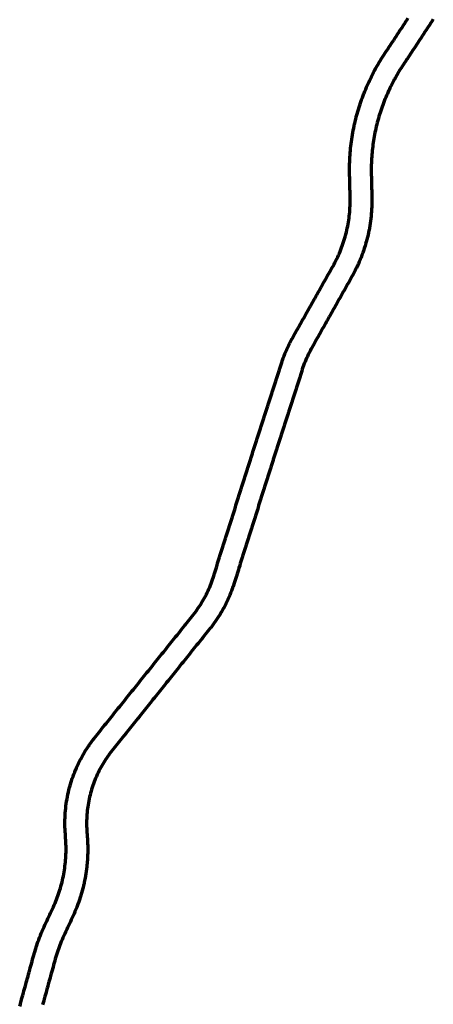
# Model space of a CAD drawing. Header units: metres. Extents: x 98902 to 136161, y 449037 to 499677.
# Tile 30 of 200: x 99668 to 100812, y 488768 to 491495. Entities that reach past the tile are written whole.
import ezdxf

# ---------------------------------------------------------------- set-up
doc = ezdxf.new("R2010")
doc.units = ezdxf.units.M
doc.layers.add('B-WE-OG-INFO_EIS VOORZORGSMAATREGEL-GV', color=7, linetype='Continuous', lineweight=70, true_color=0xfa194b)

msp = doc.modelspace()

# ---------------------------------------------------------------- linework, layer by layer
at = {"layer": 'B-WE-OG-INFO_EIS VOORZORGSMAATREGEL-GV', "flags": 128}
for points in [[(99668.4, 488762.5), (99670.1, 488768.6), (99671.8, 488774.8), (99671.8, 488774.8), (99671.8, 488774.8), (99672.1, 488776.1), (99672.1, 488776.1), (99672.1, 488776.1), (99673.7, 488781.9), (99675.3, 488787.7), (99676.9, 488793.5), (99678.5, 488799.3), (99680.1, 488805.1), (99681.7, 488810.9), (99683.3, 488816.7), (99684.9, 488822.5), (99686.5, 488828.3), (99688.1, 488834.1), (99689.7, 488839.9), (99691.3, 488845.7), (99692.9, 488851.5), (99694.5, 488857.3), (99696.1, 488863.1), (99697.7, 488868.9), (99699.3, 488874.7), (99700.9, 488880.4), (99700.9, 488880.4), (99700.9, 488880.4), (99700.9, 488880.5), (99700.9, 488880.6), (99701, 488880.8), (99701.1, 488881.1), (99702.7, 488886.9), (99704.2, 488892.7), (99705.8, 488898.5), (99707.4, 488904.3), (99707.4, 488904.3), (99709, 488910.1), (99709.1, 488910.3), (99709.1, 488910.4), (99710.7, 488916.2), (99710.8, 488916.4), (99710.9, 488916.7), (99712.6, 488922.4), (99712.7, 488922.6), (99712.7, 488922.8), (99714.5, 488928.5), (99714.6, 488928.7), (99714.7, 488929), (99716.6, 488934.7), (99716.7, 488934.9), (99716.7, 488935.1), (99718.7, 488940.7), (99718.8, 488940.9), (99718.8, 488941.1), (99720.9, 488946.8), (99721, 488947), (99721, 488947.2), (99723.1, 488952.8), (99723.3, 488953), (99723.3, 488953.2), (99725.5, 488958.8), (99725.6, 488959), (99725.7, 488959.2), (99728, 488964.8), (99728.1, 488964.9), (99728.1, 488965.1), (99730.5, 488970.7), (99730.6, 488970.9), (99730.7, 488971.1), (99733.1, 488976.6), (99733.2, 488976.7), (99733.3, 488976.9), (99735.8, 488982.4), (99735.8, 488982.4), (99735.8, 488982.4), (99738.3, 488987.8), (99738.3, 488987.8), (99740.9, 488993.3), (99740.9, 488993.3), (99743.4, 488998.8), (99743.4, 488998.8), (99743.9, 489000), (99746.5, 489005.4), (99746.5, 489005.4), (99749, 489010.9), (99751.5, 489016.3), (99754, 489021.7), (99756.5, 489027.1), (99759, 489032.6), (99761.5, 489037.9), (99763.8, 489043.1), (99766, 489048.1), (99768.1, 489053.2), (99770.2, 489058.4), (99772.2, 489063.6), (99774.1, 489068.7), (99775.9, 489074), (99777.7, 489079.3), (99779.4, 489084.5), (99781, 489089.9), (99782.5, 489095.1), (99784, 489100.6), (99785.4, 489106), (99786.8, 489111.7), (99786.8, 489111.7), (99788, 489117.3), (99789.1, 489122.8), (99790.2, 489128.3), (99791.2, 489133.8), (99792, 489139.2), (99792.9, 489144.7), (99793.6, 489150.2), (99794.2, 489155.7), (99794.8, 489161.2), (99795.3, 489166.8), (99795.7, 489172.3), (99796.1, 489177.8), (99796.3, 489183.3), (99796.5, 489188.8), (99796.6, 489194.4), (99796.6, 489199.9), (99796.5, 489205.5), (99796.4, 489211.1), (99796.1, 489216.6), (99795.8, 489222.2), (99795.4, 489227.9), (99795, 489233.8), (99794.6, 489239.8), (99794.1, 489245.8), (99794.2, 489246.1), (99794.1, 489246.5), (99793.8, 489252.5), (99793.8, 489252.6), (99793.8, 489252.8), (99793.6, 489258.7), (99793.6, 489259), (99793.5, 489259.2), (99793.4, 489265.2), (99793.5, 489265.5), (99793.4, 489265.7), (99793.4, 489271.7), (99793.4, 489272), (99793.4, 489272.2), (99793.5, 489278.2), (99793.5, 489278.5), (99793.5, 489278.7), (99793.7, 489284.7), (99793.7, 489284.9), (99793.7, 489285.2), (99794, 489291.2), (99794, 489291.5), (99794, 489291.7), (99794.4, 489297.7), (99794.5, 489297.9), (99794.4, 489298.2), (99794.9, 489304.1), (99795, 489304.4), (99795, 489304.6), (99795.5, 489310.6), (99795.6, 489310.8), (99795.6, 489311.1), (99796.3, 489317), (99796.4, 489317.3), (99796.4, 489317.6), (99797.1, 489323.5), (99797.2, 489323.7), (99797.2, 489324), (99798.1, 489329.9), (99798.2, 489330.2), (99798.2, 489330.4), (99799.2, 489336.3), (99799.3, 489336.6), (99799.3, 489336.8), (99800.4, 489342.7), (99800.5, 489342.9), (99800.5, 489343.2), (99801.7, 489349.1), (99801.8, 489349.3), (99801.8, 489349.6), (99803.1, 489355.4), (99803.2, 489355.6), (99803.2, 489355.9), (99804.6, 489361.7), (99804.7, 489362), (99804.7, 489362.2), (99806.2, 489368), (99806.3, 489368.2), (99806.3, 489368.5), (99807.9, 489374.3), (99808, 489374.5), (99808.1, 489374.8), (99809.8, 489380.5), (99809.9, 489380.8), (99809.9, 489381), (99811.7, 489386.7), (99811.8, 489386.9), (99811.8, 489387.2), (99813.7, 489392.9), (99813.9, 489393.1), (99813.9, 489393.4), (99815.9, 489399), (99816, 489399.2), (99816.1, 489399.5), (99818.1, 489405.1), (99818.3, 489405.3), (99818.3, 489405.6), (99820.5, 489411.1), (99820.6, 489411.4), (99820.7, 489411.6), (99823, 489417.1), (99823.1, 489417.4), (99823.2, 489417.6), (99825.5, 489423.1), (99825.7, 489423.3), (99825.7, 489423.6), (99828.2, 489429), (99828.3, 489429.3), (99828.4, 489429.5), (99830.9, 489434.9), (99831.1, 489435.1), (99831.2, 489435.4), (99833.8, 489440.7), (99834, 489440.9), (99834, 489441.2), (99836.8, 489446.5), (99836.9, 489446.7), (99837, 489447), (99839.8, 489452.2), (99840, 489452.5), (99840.1, 489452.7), (99843, 489457.9), (99843.2, 489458.1), (99843.2, 489458.4), (99846.3, 489463.5), (99846.4, 489463.7), (99846.5, 489464), (99849.6, 489469.1), (99849.8, 489469.3), (99849.9, 489469.5), (99853.1, 489474.6), (99853.2, 489474.8), (99853.3, 489475), (99856.6, 489480.1), (99856.8, 489480.3), (99856.9, 489480.5), (99860.2, 489485.4), (99860.3, 489485.5), (99860.3, 489485.5), (99861.1, 489486.7), (99861.2, 489486.9), (99861.4, 489487.1), (99864.8, 489492), (99865, 489492.2), (99865.1, 489492.4), (99868.7, 489497.3), (99868.9, 489497.5), (99869, 489497.7), (99872.7, 489502.5), (99872.9, 489502.7), (99873, 489502.9), (99876.7, 489507.7), (99876.8, 489507.8), (99876.9, 489507.9), (99880.7, 489512.6), (99884.4, 489517.3), (99884.4, 489517.3), (99888.2, 489522), (99888.2, 489522), (99892, 489526.7), (99895.8, 489531.5), (99899.6, 489536.2), (99903.3, 489540.9), (99907.1, 489545.6), (99907.1, 489545.6), (99910.9, 489550.3), (99910.9, 489550.3), (99914.7, 489555), (99918.4, 489559.7), (99922.2, 489564.4), (99926, 489569.1), (99929.8, 489573.9), (99929.8, 489573.9), (99933.6, 489578.6), (99933.6, 489578.6), (99937.3, 489583.3), (99941.1, 489588), (99944.9, 489592.7), (99948.7, 489597.4), (99952.4, 489602.1), (99952.4, 489602.1), (99956.2, 489606.8), (99956.2, 489606.8), (99960, 489611.6), (99963.8, 489616.3), (99967.6, 489621), (99971.3, 489625.7), (99975.1, 489630.4), (99978.9, 489635.1), (99978.9, 489635.1), (99982.7, 489639.8), (99986.4, 489644.5), (99990.2, 489649.3), (99994, 489654), (99997.8, 489658.7), (100001.6, 489663.4), (100001.6, 489663.4), (100005.3, 489668.1), (100009.1, 489672.8), (100012.9, 489677.5), (100016.7, 489682.2), (100020.4, 489686.9), (100024.2, 489691.7), (100024.2, 489691.7), (100028, 489696.4), (100031.8, 489701.1), (100035.6, 489705.8), (100039.3, 489710.5), (100043.1, 489715.2), (100046.9, 489719.9), (100050.7, 489724.6), (100054.4, 489729.4), (100058.2, 489734.1), (100062, 489738.8), (100065.8, 489743.5), (100069.6, 489748.2), (100069.6, 489748.2), (100073.3, 489752.9), (100077.1, 489757.6), (100080.9, 489762.3), (100084.7, 489767.1), (100088.4, 489771.8), (100088.4, 489771.8), (100092.2, 489776.5), (100092.2, 489776.5), (100096, 489781.2), (100099.8, 489785.9), (100103.6, 489790.6), (100107.3, 489795.3), (100111.1, 489800), (100111.1, 489800), (100114.9, 489804.7), (100114.9, 489804.7), (100118.7, 489809.5), (100122.4, 489814.2), (100126.2, 489818.9), (100126.2, 489818.9), (100127.1, 489819.9), (100127.1, 489819.9), (100127.1, 489819.9), (100130.8, 489824.6), (100134.6, 489829.3), (100134.6, 489829.3), (100138.4, 489834), (100142.1, 489838.7), (100145.9, 489843.4), (100145.9, 489843.4), (100149.5, 489847.9), (100152.9, 489852.3), (100156.2, 489856.7), (100159.4, 489861.2), (100162.5, 489865.7), (100165.6, 489870.2), (100168.6, 489874.8), (100171.5, 489879.5), (100174.3, 489884.2), (100177, 489889), (100179.7, 489893.8), (100182.3, 489898.7), (100184.8, 489903.6), (100187.2, 489908.5), (100189.5, 489913.5), (100191.8, 489918.5), (100193.9, 489923.6), (100196, 489928.7), (100197.9, 489933.8), (100199.8, 489938.9), (100201.6, 489944.2), (100203.4, 489949.5), (100205.2, 489955.1), (100205.2, 489955.1), (100207, 489960.8), (100208.8, 489966.6), (100210.6, 489972.3), (100212.4, 489978), (100214.2, 489983.8), (100216, 489989.5), (100217.8, 489995.2), (100219.6, 490001), (100219.6, 490001), (100221.4, 490006.7), (100223.3, 490012.4), (100225.1, 490018.2), (100225.1, 490018.2), (100226.9, 490023.9), (100228.7, 490029.6), (100230.5, 490035.4), (100230.5, 490035.4), (100232.3, 490041.1), (100234.1, 490046.9), (100235.9, 490052.6), (100235.9, 490052.6), (100237.7, 490058.3), (100239.6, 490064.1), (100241.4, 490069.8), (100241.4, 490069.8), (100243.2, 490075.5), (100245, 490081.3), (100245, 490081.3), (100246.8, 490087), (100246.8, 490087), (100248.6, 490092.7), (100250.4, 490098.5), (100252.2, 490104.2), (100254, 490109.9), (100254, 490109.9), (100255.9, 490115.7), (100257.7, 490121.4), (100259.5, 490127.1), (100259.5, 490127.2), (100261.3, 490132.9), (100261.3, 490132.9), (100263.1, 490138.6), (100264.9, 490144.4), (100264.9, 490144.4), (100266.7, 490150.1), (100266.7, 490150.1), (100268.5, 490155.8), (100270.3, 490161.6), (100272.2, 490167.3), (100272.2, 490167.3), (100274, 490173), (100275.8, 490178.8), (100277.6, 490184.5), (100277.6, 490184.5), (100279.4, 490190.2), (100279.4, 490190.2), (100281.2, 490196), (100283, 490201.7), (100284.8, 490207.4), (100284.8, 490207.5), (100286.6, 490213.2), (100288.5, 490218.9), (100290.3, 490224.7), (100290.3, 490224.7), (100292.1, 490230.4), (100292.1, 490230.4), (100292.1, 490230.5), (100293.9, 490236.2), (100293.9, 490236.2), (100293.9, 490236.3), (100295.8, 490242), (100297.6, 490247.7), (100297.6, 490247.7), (100299.5, 490253.4), (100299.5, 490253.4), (100301.3, 490259.2), (100303.1, 490264.9), (100303.1, 490264.9), (100305, 490270.6), (100306.8, 490276.3), (100306.8, 490276.3), (100308.6, 490282.1), (100308.6, 490282.1), (100310.5, 490287.8), (100312.3, 490293.5), (100312.3, 490293.5), (100312.7, 490294.8), (100312.7, 490294.8), (100314.5, 490300.5), (100316.4, 490306.2), (100316.4, 490306.2), (100318.2, 490311.9), (100320, 490317.6), (100321.9, 490323.3), (100323.7, 490329), (100325.5, 490334.7), (100325.5, 490334.7), (100327.3, 490340.4), (100329.2, 490346.1), (100331, 490351.8), (100331, 490351.8), (100332.8, 490357.5), (100334.6, 490363.2), (100334.6, 490363.2), (100336.5, 490368.9), (100338.3, 490374.6), (100340.1, 490380.3), (100340.1, 490380.3), (100342, 490386), (100343.8, 490391.7), (100345.6, 490397.4), (100347.4, 490403.1), (100349.3, 490408.8), (100349.3, 490408.8), (100351.1, 490414.5), (100352.9, 490420.2), (100352.9, 490420.2), (100354.7, 490425.9), (100356.6, 490431.6), (100358.4, 490437.3), (100360.2, 490443), (100360.2, 490443), (100362.1, 490448.7), (100363.9, 490454.4), (100365.7, 490460.1), (100365.7, 490460.1), (100367.5, 490465.8), (100369.4, 490471.5), (100371.2, 490477.2), (100371.2, 490477.2), (100373, 490482.9), (100374.8, 490488.6), (100374.8, 490488.6), (100376.7, 490494.3), (100378.5, 490500), (100380.3, 490505.7), (100380.3, 490505.7), (100382.2, 490511.4), (100382.2, 490511.4), (100384, 490517.1), (100385.8, 490522.8), (100387.6, 490528.5), (100389.5, 490534.2), (100389.5, 490534.2), (100391.3, 490539.9), (100391.3, 490539.9), (100391.3, 490540), (100393.2, 490545.6), (100393.3, 490545.8), (100393.3, 490546), (100395.2, 490551.6), (100395.3, 490551.9), (100395.4, 490552.1), (100397.4, 490557.8), (100397.5, 490558), (100397.5, 490558.2), (100399.6, 490563.8), (100399.8, 490564.1), (100399.8, 490564.3), (100402, 490569.9), (100402.2, 490570.1), (100402.2, 490570.4), (100404.5, 490575.9), (100404.7, 490576.1), (100404.7, 490576.4), (100407.1, 490581.9), (100407.2, 490582.1), (100407.3, 490582.3), (100409.8, 490587.8), (100409.9, 490588), (100410, 490588.2), (100412.6, 490593.6), (100412.7, 490593.8), (100412.8, 490594.1), (100415.5, 490599.5), (100415.6, 490599.7), (100415.7, 490599.9), (100418.5, 490605.2), (100418.6, 490605.4), (100418.7, 490605.7), (100421.6, 490610.9), (100421.7, 490611.1), (100421.7, 490611.3), (100424.7, 490616.5), (100424.7, 490616.5), (100424.7, 490616.6), (100427.6, 490621.8), (100427.6, 490621.8), (100430.6, 490627), (100433.5, 490632.2), (100433.5, 490632.2), (100436.4, 490637.5), (100436.5, 490637.5), (100439.4, 490642.7), (100442.3, 490647.9), (100442.3, 490647.9), (100445.3, 490653.1), (100445.3, 490653.1), (100448.2, 490658.3), (100451.1, 490663.5), (100454.1, 490668.8), (100457, 490674), (100459.9, 490679.2), (100462.9, 490684.4), (100462.9, 490684.4), (100463.5, 490685.6), (100463.5, 490685.6), (100466.5, 490690.9), (100466.5, 490690.9), (100469.5, 490696.2), (100472.5, 490701.5), (100475.5, 490706.8), (100478.5, 490712.1), (100481.4, 490717.4), (100484.4, 490722.7), (100487.4, 490728), (100490.4, 490733.3), (100493.4, 490738.6), (100493.4, 490738.6), (100496.4, 490743.9), (100499.4, 490749.2), (100502.3, 490754.5), (100505.3, 490759.8), (100508.3, 490765.1), (100508.3, 490765.1), (100511.3, 490770.4), (100514.3, 490775.7), (100514.3, 490775.7), (100517.3, 490781), (100520.2, 490786.3), (100523.2, 490791.6), (100526.2, 490796.9), (100529.2, 490802.3), (100532.2, 490807.6), (100532.2, 490807.6), (100535.1, 490812.7), (100537.9, 490817.8), (100540.5, 490822.8), (100543.1, 490827.7), (100545.6, 490832.8), (100548, 490837.9), (100550.3, 490843), (100552.6, 490848.2), (100554.8, 490853.3), (100556.9, 490858.5), (100558.9, 490863.8), (100560.8, 490869.1), (100562.7, 490874.4), (100564.5, 490879.7), (100566.2, 490885.1), (100567.8, 490890.5), (100569.3, 490896), (100570.8, 490901.4), (100572.1, 490906.8), (100573.4, 490912.3), (100574.6, 490917.8), (100575.7, 490923.3), (100576.8, 490928.9), (100577.7, 490934.4), (100578.6, 490939.9), (100579.4, 490945.5), (100580.1, 490951.1), (100580.7, 490956.7), (100581.2, 490962.3), (100581.6, 490967.9), (100582, 490973.6), (100582.3, 490979.1), (100582.4, 490984.7), (100582.5, 490990.4), (100582.6, 490996), (100582.5, 491001.7), (100582.4, 491007.7), (100582.2, 491013.8), (100582.1, 491019.8), (100581.9, 491025.9), (100581.8, 491032), (100581.7, 491038.1), (100581.5, 491044.2), (100581.4, 491050.3), (100581.4, 491050.3), (100581.4, 491050.3), (100581.3, 491051.6), (100581.3, 491051.6), (100581.2, 491057.6), (100581.1, 491063.5), (100581.1, 491063.6), (100581.1, 491063.6), (100580.9, 491069.6), (100581, 491069.7), (100580.9, 491069.8), (100580.9, 491075.8), (100580.9, 491076), (100580.9, 491076.1), (100580.9, 491082.1), (100580.9, 491082.3), (100580.9, 491082.4), (100580.9, 491088.4), (100581, 491088.6), (100580.9, 491088.7), (100581.1, 491094.7), (100581.1, 491094.8), (100581.1, 491095), (100581.3, 491101), (100581.3, 491101.1), (100581.3, 491101.3), (100581.5, 491107.3), (100581.6, 491107.4), (100581.5, 491107.6), (100581.9, 491113.5), (100581.9, 491113.7), (100581.9, 491113.9), (100582.3, 491119.8), (100582.3, 491120), (100582.3, 491120.1), (100582.7, 491126.1), (100582.8, 491126.2), (100582.8, 491126.4), (100583.3, 491132.4), (100583.3, 491132.5), (100583.3, 491132.7), (100583.9, 491138.6), (100583.9, 491138.8), (100583.9, 491138.9), (100584.6, 491144.9), (100584.6, 491145), (100584.6, 491145.2), (100585.3, 491151.1), (100585.4, 491151.3), (100585.3, 491151.5), (100586.1, 491157.4), (100586.2, 491157.5), (100586.2, 491157.7), (100587, 491163.6), (100587, 491163.8), (100587, 491163.9), (100587.9, 491169.8), (100588, 491170), (100588, 491170.1), (100588.9, 491176), (100589, 491176.2), (100589, 491176.3), (100590, 491182.2), (100590.1, 491182.4), (100590.1, 491182.5), (100591.2, 491188.4), (100591.2, 491188.6), (100591.2, 491188.7), (100592.4, 491194.6), (100592.5, 491194.7), (100592.5, 491194.9), (100593.7, 491200.7), (100593.7, 491200.9), (100593.7, 491201.1), (100595, 491206.9), (100595.1, 491207), (100595.1, 491207.2), (100596.4, 491213), (100596.5, 491213.2), (100596.5, 491213.3), (100597.9, 491219.1), (100598, 491219.3), (100598, 491219.5), (100599.5, 491225.2), (100599.5, 491225.4), (100599.5, 491225.6), (100601.1, 491231.3), (100601.2, 491231.5), (100601.2, 491231.6), (100602.8, 491237.4), (100602.8, 491237.5), (100602.8, 491237.7), (100604.5, 491243.4), (100604.6, 491243.6), (100604.6, 491243.7), (100606.3, 491249.5), (100606.4, 491249.6), (100606.4, 491249.8), (100608.2, 491255.5), (100608.3, 491255.6), (100608.3, 491255.8), (100610.1, 491261.4), (100610.2, 491261.6), (100610.2, 491261.8), (100612.1, 491267.4), (100612.2, 491267.6), (100612.2, 491267.7), (100614.2, 491273.4), (100614.3, 491273.5), (100614.3, 491273.7), (100616.3, 491279.3), (100616.4, 491279.4), (100616.5, 491279.6), (100618.5, 491285.2), (100618.6, 491285.3), (100618.7, 491285.5), (100620.8, 491291), (100620.9, 491291.2), (100620.9, 491291.3), (100623.1, 491296.9), (100623.2, 491297), (100623.3, 491297.2), (100625.5, 491302.7), (100625.6, 491302.8), (100625.6, 491303), (100628, 491308.5), (100628.1, 491308.6), (100628.1, 491308.8), (100630.5, 491314.3), (100630.6, 491314.4), (100630.6, 491314.6), (100633.1, 491320), (100635, 491322.7), (100635.8, 491326), (100638.4, 491331.4), (100638.5, 491331.5), (100638.6, 491331.7), (100641.2, 491337), (100641.3, 491337.2), (100641.3, 491337.3), (100644, 491342.7), (100644.1, 491342.8), (100644.1, 491343), (100646.9, 491348.3), (100646.9, 491348.3), (100646.9, 491348.3), (100647.3, 491348.9), (100647.5, 491349.5), (100650.3, 491354.7), (100651, 491355.6), (100651.4, 491356.7), (100651.4, 491356.7), (100652.3, 491359.7), (100654.4, 491362.3), (100656.5, 491366), (100656.6, 491366.1), (100656.6, 491366.1), (100659.6, 491371.3), (100659.7, 491371.5), (100659.7, 491371.6), (100662.8, 491376.8), (100662.9, 491377), (100663, 491377.1), (100666.1, 491382.3), (100666.2, 491382.4), (100666.2, 491382.5), (100669.4, 491387.7), (100669.5, 491387.8), (100669.6, 491387.9), (100672.8, 491393), (100672.9, 491393.1), (100673, 491393.3), (100676.2, 491398.3), (100676.3, 491398.5), (100676.4, 491398.6), (100679.7, 491403.6), (100679.8, 491403.7), (100679.8, 491403.7), (100683.1, 491408.7), (100686.5, 491413.7), (100686.5, 491413.7), (100689.7, 491418.6), (100689.7, 491418.6), (100693, 491423.6), (100696.3, 491428.6), (100696.3, 491428.6), (100699.6, 491433.6), (100699.6, 491433.6), (100702.9, 491438.7), (100706.2, 491443.7), (100709.5, 491448.7), (100709.5, 491448.7), (100712.8, 491453.7), (100712.8, 491453.7), (100716.1, 491458.8), (100716.1, 491458.8), (100719.4, 491463.8), (100722.7, 491468.8), (100726, 491473.8), (100726, 491473.8), (100729.3, 491478.9), (100732.6, 491483.9), (100732.6, 491483.9), (100735.9, 491488.9), (100735.9, 491488.9), (100739.2, 491493.9), (100742.5, 491499)], [(100812.5, 491496.2), (100809.2, 491491.1), (100809.2, 491491.1), (100805.9, 491486.1), (100802.6, 491481.1), (100799.3, 491476.1), (100796, 491471), (100796, 491471), (100792.7, 491466), (100789.4, 491461), (100786.1, 491456), (100786.1, 491456), (100782.8, 491450.9), (100779.5, 491445.9), (100776.2, 491440.9), (100776.2, 491440.9), (100772.8, 491435.9), (100769.5, 491430.8), (100766.2, 491425.8), (100766.2, 491425.8), (100762.9, 491420.8), (100762.9, 491420.8), (100759.6, 491415.7), (100756.3, 491410.7), (100753, 491405.7), (100753, 491405.7), (100749.7, 491400.7), (100749.7, 491400.7), (100746.4, 491395.6), (100746.4, 491395.6), (100743.1, 491390.6), (100739.8, 491385.6), (100739.8, 491385.5), (100739.7, 491385.5), (100736.4, 491380.5), (100736.4, 491380.4), (100736.4, 491380.4), (100733, 491375.4), (100729.7, 491370.5), (100726.5, 491365.6), (100723.4, 491360.8), (100720.3, 491356), (100717.4, 491351.2), (100714.4, 491346.3), (100711.6, 491341.4), (100708.7, 491336.3), (100705.9, 491331.5), (100705.5, 491330.6), (100705.4, 491330.6), (100705.3, 491330.4), (100705.2, 491330.1), (100704.9, 491329.7), (100704.7, 491329.2), (100703.7, 491328), (100703.3, 491326.6), (100700.5, 491321.3), (100700.3, 491321), (100700.2, 491320.7), (100697.5, 491315.5), (100695, 491310.5), (100692.5, 491305.5), (100690, 491300.2), (100688.4, 491298), (100687.8, 491295.4), (100685.4, 491290.1), (100683.1, 491284.9), (100681, 491279.7), (100678.8, 491274.5), (100676.7, 491269.3), (100674.7, 491264.1), (100672.7, 491258.7), (100670.8, 491253.4), (100669, 491248.2), (100667.1, 491242.7), (100665.4, 491237.4), (100663.7, 491232), (100662.1, 491226.7), (100660.5, 491221.1), (100659, 491215.8), (100657.6, 491210.2), (100656.2, 491204.8), (100654.9, 491199.4), (100653.6, 491193.8), (100652.4, 491188.4), (100651.2, 491182.8), (100650.1, 491177.3), (100649.1, 491171.8), (100648.1, 491166.2), (100647.2, 491160.6), (100646.4, 491155.1), (100645.6, 491149.5), (100644.9, 491143.9), (100644.2, 491138.3), (100643.6, 491132.7), (100643, 491127), (100642.6, 491121.5), (100642.1, 491115.8), (100641.8, 491110.1), (100641.5, 491104.6), (100641.2, 491098.9), (100641, 491093.2), (100640.9, 491087.6), (100640.9, 491081.9), (100640.9, 491076.3), (100640.9, 491070.6), (100641.1, 491064.8), (100641.1, 491064.8), (100641.2, 491059), (100641.3, 491053), (100641.3, 491053), (100641.3, 491053), (100641.4, 491051.6), (100641.4, 491051.6), (100641.5, 491045.6), (100641.6, 491039.5), (100641.8, 491033.4), (100641.9, 491027.3), (100642.1, 491021.2), (100642.2, 491015.1), (100642.3, 491009.1), (100642.3, 491009), (100642.3, 491009), (100642.5, 491002.9), (100642.5, 491002.8), (100642.5, 491002.7), (100642.6, 490996.6), (100642.5, 490996.4), (100642.6, 490996.1), (100642.5, 490990), (100642.5, 490989.8), (100642.5, 490989.6), (100642.4, 490983.5), (100642.4, 490983.3), (100642.4, 490983), (100642.2, 490977), (100642.2, 490976.7), (100642.2, 490976.5), (100641.9, 490970.4), (100641.9, 490970.2), (100641.9, 490970), (100641.5, 490963.9), (100641.4, 490963.7), (100641.5, 490963.4), (100641, 490957.4), (100640.9, 490957.1), (100641, 490956.9), (100640.4, 490950.9), (100640.3, 490950.6), (100640.3, 490950.4), (100639.7, 490944.4), (100639.6, 490944.1), (100639.6, 490943.9), (100638.9, 490937.9), (100638.8, 490937.7), (100638.8, 490937.4), (100638, 490931.4), (100637.9, 490931.2), (100637.9, 490930.9), (100637, 490924.9), (100636.9, 490924.7), (100636.9, 490924.5), (100635.9, 490918.5), (100635.8, 490918.3), (100635.8, 490918), (100634.7, 490912.1), (100634.6, 490911.8), (100634.6, 490911.6), (100633.4, 490905.6), (100633.3, 490905.4), (100633.3, 490905.2), (100632, 490899.3), (100631.9, 490899.1), (100631.9, 490898.8), (100630.5, 490892.9), (100630.4, 490892.7), (100630.4, 490892.4), (100628.9, 490886.5), (100628.8, 490886.3), (100628.8, 490886.1), (100627.2, 490880.2), (100627.1, 490880), (100627.1, 490879.8), (100625.4, 490873.9), (100625.3, 490873.7), (100625.3, 490873.5), (100623.6, 490867.7), (100623.5, 490867.5), (100623.4, 490867.2), (100621.6, 490861.4), (100621.5, 490861.2), (100621.5, 490861), (100619.5, 490855.2), (100619.4, 490855), (100619.4, 490854.8), (100617.4, 490849), (100617.3, 490848.8), (100617.2, 490848.6), (100615.1, 490842.9), (100615, 490842.7), (100615, 490842.5), (100612.8, 490836.8), (100612.6, 490836.6), (100612.6, 490836.4), (100610.3, 490830.7), (100610.2, 490830.5), (100610.2, 490830.3), (100607.8, 490824.7), (100607.7, 490824.5), (100607.6, 490824.3), (100605.2, 490818.7), (100605.1, 490818.5), (100605, 490818.3), (100602.5, 490812.8), (100602.3, 490812.6), (100602.3, 490812.3), (100599.7, 490806.8), (100599.5, 490806.7), (100599.5, 490806.4), (100596.8, 490801), (100596.6, 490800.8), (100596.6, 490800.6), (100593.8, 490795.2), (100593.7, 490795), (100593.6, 490794.8), (100590.7, 490789.4), (100590.6, 490789.2), (100590.5, 490789), (100587.6, 490783.7), (100587.5, 490783.6), (100587.5, 490783.5), (100584.5, 490778.2), (100584.5, 490778.1), (100584.5, 490778.1), (100581.5, 490772.8), (100578.5, 490767.5), (100575.5, 490762.2), (100572.5, 490756.9), (100572.5, 490756.9), (100569.5, 490751.6), (100566.6, 490746.3), (100563.6, 490741), (100560.6, 490735.7), (100557.6, 490730.4), (100554.6, 490725.1), (100551.6, 490719.8), (100548.7, 490714.5), (100545.7, 490709.2), (100545.7, 490709.2), (100542.7, 490703.9), (100539.7, 490698.6), (100536.7, 490693.3), (100533.7, 490688), (100530.8, 490682.7), (100530.7, 490682.7), (100527.8, 490677.4), (100524.8, 490672.1), (100521.8, 490666.8), (100518.8, 490661.5), (100515.8, 490656.2), (100515.8, 490656.2), (100515.2, 490655), (100515.2, 490655), (100512.2, 490649.8), (100509.3, 490644.5), (100506.3, 490639.3), (100503.4, 490634.1), (100500.5, 490628.9), (100497.5, 490623.7), (100494.6, 490618.5), (100494.6, 490618.5), (100491.7, 490613.2), (100491.7, 490613.2), (100488.7, 490608), (100485.8, 490602.8), (100482.9, 490597.6), (100479.9, 490592.4), (100479.9, 490592.4), (100477, 490587.2), (100474.2, 490582.2), (100471.6, 490577.4), (100469.1, 490572.5), (100466.6, 490567.6), (100464.3, 490562.6), (100462, 490557.7), (100459.8, 490552.7), (100457.7, 490547.6), (100455.7, 490542.5), (100453.8, 490537.4), (100452, 490532.2), (100450.2, 490527), (100448.4, 490521.5), (100448.4, 490521.5), (100446.6, 490515.8), (100444.8, 490510.1), (100444.8, 490510.1), (100442.9, 490504.4), (100441.1, 490498.7), (100439.3, 490493.1), (100439.3, 490493), (100437.5, 490487.3), (100435.6, 490481.6), (100433.8, 490476), (100432, 490470.3), (100430.2, 490464.6), (100430.2, 490464.6), (100428.3, 490458.9), (100428.3, 490458.9), (100426.5, 490453.2), (100426.5, 490453.2), (100424.7, 490447.5), (100422.8, 490441.8), (100422.8, 490441.8), (100421, 490436.1), (100419.2, 490430.4), (100417.4, 490424.7), (100417.4, 490424.7), (100415.5, 490419), (100413.7, 490413.3), (100411.9, 490407.6), (100410.1, 490401.9), (100408.2, 490396.2), (100406.4, 490390.5), (100404.6, 490384.8), (100404.6, 490384.8), (100402.7, 490379.1), (100400.9, 490373.4), (100399.1, 490367.7), (100399.1, 490367.7), (100397.3, 490362), (100395.4, 490356.3), (100393.6, 490350.6), (100391.8, 490344.9), (100390, 490339.2), (100388.1, 490333.5), (100386.3, 490327.8), (100386.3, 490327.8), (100384.5, 490322.1), (100382.6, 490316.4), (100380.8, 490310.7), (100380.8, 490310.7), (100379, 490305), (100377.2, 490299.3), (100375.3, 490293.6), (100373.5, 490287.9), (100373.5, 490287.9), (100371.7, 490282.2), (100369.9, 490276.5), (100369.9, 490276.5), (100369.4, 490275.2), (100369.4, 490275.2), (100367.6, 490269.5), (100365.8, 490263.8), (100365.8, 490263.8), (100363.9, 490258), (100362.1, 490252.3), (100360.3, 490246.6), (100360.3, 490246.6), (100358.4, 490240.8), (100356.6, 490235.1), (100354.8, 490229.4), (100354.8, 490229.4), (100352.9, 490223.7), (100351.1, 490217.9), (100351.1, 490217.9), (100349.3, 490212.3), (100349.3, 490212.3), (100347.5, 490206.6), (100347.5, 490206.6), (100345.7, 490200.9), (100343.9, 490195.1), (100343.9, 490195.1), (100342, 490189.4), (100342, 490189.4), (100340.2, 490183.6), (100338.4, 490177.9), (100336.6, 490172.2), (100336.6, 490172.2), (100334.8, 490166.4), (100333, 490160.7), (100331.2, 490155), (100329.4, 490149.2), (100329.4, 490149.2), (100327.6, 490143.5), (100325.8, 490137.8), (100323.9, 490132), (100323.9, 490132), (100322.1, 490126.3), (100322.1, 490126.3), (100320.3, 490120.6), (100318.5, 490114.8), (100318.5, 490114.8), (100316.7, 490109.1), (100314.9, 490103.3), (100313.1, 490097.6), (100313.1, 490097.6), (100311.3, 490091.9), (100311.3, 490091.9), (100309.4, 490086.1), (100307.6, 490080.4), (100307.6, 490080.4), (100305.8, 490074.7), (100304, 490068.9), (100302.2, 490063.2), (100302.2, 490063.2), (100300.4, 490057.5), (100298.6, 490051.7), (100296.8, 490046), (100295, 490040.3), (100293.2, 490034.5), (100291.3, 490028.8), (100289.5, 490023), (100287.7, 490017.3), (100287.7, 490017.3), (100285.9, 490011.6), (100284.1, 490005.8), (100284.1, 490005.8), (100282.3, 490000.1), (100282.3, 490000.1), (100280.5, 489994.4), (100278.7, 489988.6), (100276.9, 489982.9), (100276.9, 489982.9), (100275, 489977.2), (100273.2, 489971.4), (100271.4, 489965.7), (100271.4, 489965.7), (100269.6, 489960), (100267.8, 489954.2), (100267.8, 489954.2), (100266, 489948.5), (100266, 489948.5), (100264.2, 489942.8), (100262.4, 489937), (100262.4, 489937), (100262.4, 489937), (100260.5, 489931.3), (100260.5, 489931.1), (100260.4, 489930.9), (100258.6, 489925.2), (100258.4, 489925), (100258.4, 489924.8), (100256.4, 489919.1), (100256.3, 489918.9), (100256.3, 489918.6), (100254.2, 489913), (100254.1, 489912.8), (100254, 489912.5), (100251.9, 489906.9), (100251.7, 489906.6), (100251.7, 489906.4), (100249.4, 489900.8), (100249.3, 489900.6), (100249.2, 489900.3), (100246.9, 489894.8), (100246.7, 489894.6), (100246.7, 489894.3), (100244.2, 489888.8), (100244.1, 489888.6), (100244, 489888.4), (100241.5, 489882.9), (100241.3, 489882.7), (100241.2, 489882.5), (100238.6, 489877), (100238.4, 489876.8), (100238.4, 489876.6), (100235.6, 489871.2), (100235.5, 489871), (100235.4, 489870.8), (100232.6, 489865.5), (100232.4, 489865.3), (100232.3, 489865), (100229.4, 489859.7), (100229.3, 489859.5), (100229.2, 489859.3), (100226.2, 489854.1), (100226, 489853.9), (100225.9, 489853.6), (100222.8, 489848.5), (100222.7, 489848.3), (100222.6, 489848), (100219.4, 489842.9), (100219.2, 489842.7), (100219.1, 489842.5), (100215.8, 489837.4), (100215.6, 489837.2), (100215.5, 489837), (100212.2, 489832), (100212, 489831.8), (100211.9, 489831.6), (100208.5, 489826.7), (100208.3, 489826.5), (100208.2, 489826.2), (100204.6, 489821.4), (100204.5, 489821.2), (100204.3, 489820.9), (100200.7, 489816.1), (100200.6, 489816), (100200.4, 489815.7), (100196.7, 489811), (100196.6, 489810.8), (100196.5, 489810.7), (100192.8, 489806), (100192.7, 489805.9), (100192.7, 489805.9), (100188.9, 489801.2), (100185.2, 489796.5), (100185.2, 489796.5), (100181.4, 489791.8), (100181.4, 489791.8), (100177.6, 489787.1), (100173.9, 489782.4), (100173.9, 489782.4), (100173, 489781.4), (100173, 489781.4), (100173, 489781.4), (100169.3, 489776.6), (100165.5, 489771.9), (100161.7, 489767.2), (100161.7, 489767.2), (100157.9, 489762.5), (100154.1, 489757.8), (100150.4, 489753.1), (100146.6, 489748.4), (100142.8, 489743.7), (100139, 489738.9), (100135.3, 489734.2), (100135.3, 489734.2), (100131.5, 489729.5), (100127.7, 489724.8), (100123.9, 489720.1), (100120.1, 489715.4), (100116.4, 489710.7), (100112.6, 489706), (100112.6, 489706), (100108.8, 489701.2), (100105, 489696.5), (100101.3, 489691.8), (100097.5, 489687.1), (100093.7, 489682.4), (100089.9, 489677.7), (100089.9, 489677.7), (100086.1, 489673), (100082.4, 489668.3), (100078.6, 489663.6), (100074.8, 489658.8), (100071, 489654.1), (100067.3, 489649.4), (100067.3, 489649.4), (100063.5, 489644.7), (100059.7, 489640), (100055.9, 489635.3), (100052.1, 489630.6), (100048.4, 489625.9), (100044.6, 489621.1), (100044.6, 489621.1), (100040.8, 489616.4), (100037, 489611.7), (100033.3, 489607), (100029.5, 489602.3), (100025.7, 489597.6), (100025.7, 489597.6), (100021.9, 489592.9), (100021.9, 489592.9), (100018.1, 489588.2), (100014.4, 489583.4), (100010.6, 489578.7), (100006.8, 489574), (100003, 489569.3), (100003, 489569.3), (99999.3, 489564.6), (99999.3, 489564.6), (99995.5, 489559.9), (99991.7, 489555.2), (99987.9, 489550.5), (99984.1, 489545.8), (99980.4, 489541), (99980.4, 489541), (99976.6, 489536.3), (99976.6, 489536.3), (99972.8, 489531.6), (99969, 489526.9), (99965.3, 489522.2), (99961.5, 489517.5), (99957.7, 489512.8), (99957.7, 489512.8), (99953.9, 489508.1), (99953.9, 489508.1), (99950.1, 489503.3), (99946.4, 489498.6), (99942.6, 489493.9), (99938.8, 489489.2), (99935, 489484.5), (99935, 489484.5), (99931.3, 489479.8), (99927.5, 489475.1), (99923.8, 489470.5), (99920.3, 489466), (99917, 489461.6), (99913.7, 489457.2), (99910.5, 489452.6), (99909.9, 489451.8), (99906.7, 489447.1), (99903.8, 489442.5), (99900.8, 489437.9), (99898, 489433.2), (99895.3, 489428.4), (99892.6, 489423.7), (99890, 489418.9), (99887.5, 489414), (99885.1, 489409.1), (99882.8, 489404.2), (99880.5, 489399.2), (99878.4, 489394.1), (99876.3, 489389.1), (99874.3, 489384), (99872.4, 489378.9), (99870.6, 489373.7), (99868.9, 489368.5), (99867.2, 489363.3), (99865.7, 489358.1), (99864.2, 489352.8), (99862.9, 489347.5), (99861.6, 489342.1), (99860.4, 489336.8), (99859.3, 489331.4), (99858.3, 489326.1), (99857.4, 489320.7), (99856.6, 489315.3), (99855.9, 489309.8), (99855.2, 489304.4), (99854.7, 489298.9), (99854.2, 489293.5), (99853.9, 489288.1), (99853.6, 489282.6), (99853.5, 489277.1), (99853.4, 489271.7), (99853.4, 489266.2), (99853.5, 489260.7), (99853.7, 489255.1), (99854, 489249.7), (99854.4, 489244.1), (99854.4, 489244.1), (99854.8, 489238.1), (99855.3, 489232.2), (99855.3, 489232.1), (99855.3, 489232.1), (99855.7, 489226.1), (99855.7, 489225.9), (99855.7, 489225.7), (99856, 489219.8), (99856, 489219.5), (99856.1, 489219.3), (99856.3, 489213.3), (99856.3, 489213.1), (99856.3, 489212.9), (99856.5, 489206.9), (99856.5, 489206.7), (99856.5, 489206.5), (99856.6, 489200.5), (99856.5, 489200.3), (99856.6, 489200.1), (99856.6, 489194.1), (99856.5, 489193.9), (99856.6, 489193.7), (99856.5, 489187.7), (99856.4, 489187.5), (99856.5, 489187.2), (99856.3, 489181.3), (99856.2, 489181.1), (99856.3, 489180.8), (99856, 489174.9), (99855.9, 489174.6), (99856, 489174.4), (99855.6, 489168.5), (99855.6, 489168.2), (99855.6, 489168), (99855.1, 489162.1), (99855.1, 489161.8), (99855.1, 489161.6), (99854.6, 489155.7), (99854.5, 489155.4), (99854.5, 489155.2), (99853.9, 489149.3), (99853.8, 489149.1), (99853.9, 489148.8), (99853.1, 489142.9), (99853.1, 489142.7), (99853.1, 489142.5), (99852.3, 489136.5), (99852.2, 489136.3), (99852.2, 489136.1), (99851.4, 489130.2), (99851.3, 489130), (99851.3, 489129.8), (99850.3, 489123.9), (99850.3, 489123.6), (99850.3, 489123.4), (99849.2, 489117.5), (99849.1, 489117.3), (99849.1, 489117.1), (99848, 489111.2), (99847.9, 489111), (99847.9, 489110.8), (99846.7, 489105), (99846.7, 489104.9), (99846.7, 489104.7), (99845.4, 489098.9), (99845.2, 489098.5), (99845.2, 489098.1), (99845, 489097.7), (99845, 489097.3), (99843.6, 489091.5), (99843.5, 489091.4), (99843.5, 489091.2), (99842, 489085.5), (99842, 489085.3), (99841.9, 489085), (99840.4, 489079.3), (99840.3, 489079.1), (99840.3, 489078.8), (99838.6, 489073.1), (99838.5, 489072.9), (99838.5, 489072.7), (99836.7, 489066.9), (99836.6, 489066.8), (99836.6, 489066.5), (99834.8, 489060.8), (99834.7, 489060.6), (99834.7, 489060.4), (99832.8, 489054.7), (99832.7, 489054.6), (99832.6, 489054.3), (99830.6, 489048.7), (99830.5, 489048.5), (99830.5, 489048.3), (99828.4, 489042.7), (99828.3, 489042.5), (99828.3, 489042.3), (99826.1, 489036.7), (99826, 489036.5), (99826, 489036.3), (99823.8, 489030.7), (99823.6, 489030.5), (99823.6, 489030.3), (99821.3, 489024.8), (99821.2, 489024.6), (99821.1, 489024.4), (99818.7, 489018.9), (99818.6, 489018.7), (99818.6, 489018.5), (99816.1, 489013.1), (99816, 489013), (99816, 489012.8), (99813.5, 489007.4), (99811, 489002), (99811, 489002), (99808.5, 488996.5), (99808.5, 488996.5), (99805.9, 488991.1), (99803.4, 488985.7), (99800.9, 488980.2), (99798.4, 488974.8), (99797.8, 488973.6), (99797.8, 488973.6), (99795.3, 488968.1), (99795.3, 488968.1), (99792.8, 488962.7), (99792.8, 488962.7), (99790.3, 488957.2), (99790.3, 488957.2), (99787.9, 488952), (99785.6, 488946.8), (99783.3, 488941.6), (99781.2, 488936.5), (99779.2, 488931.3), (99777.2, 488926.1), (99775.3, 488920.8), (99773.4, 488915.6), (99771.7, 488910.3), (99770, 488904.9), (99768.4, 488899.5), (99766.8, 488894.2), (99765.3, 488888.5), (99765.3, 488888.5), (99763.7, 488882.7), (99763.7, 488882.7), (99762.1, 488876.9), (99760.5, 488871.1), (99758.9, 488865.3), (99758.9, 488865.3), (99758.9, 488865.3), (99758.8, 488864.9), (99758.7, 488864.5), (99757.1, 488858.7), (99755.5, 488852.9), (99753.9, 488847.1), (99752.3, 488841.3), (99750.7, 488835.5), (99749.1, 488829.7), (99747.5, 488823.9), (99745.9, 488818.1), (99744.3, 488812.3), (99742.7, 488806.5), (99741.2, 488800.7), (99739.6, 488794.9), (99738, 488789.1), (99736.4, 488783.4), (99734.8, 488777.6), (99733.2, 488771.8), (99731.6, 488766)]]:
    msp.add_lwpolyline(points, dxfattribs=at)

doc.saveas('drawing.dxf')
